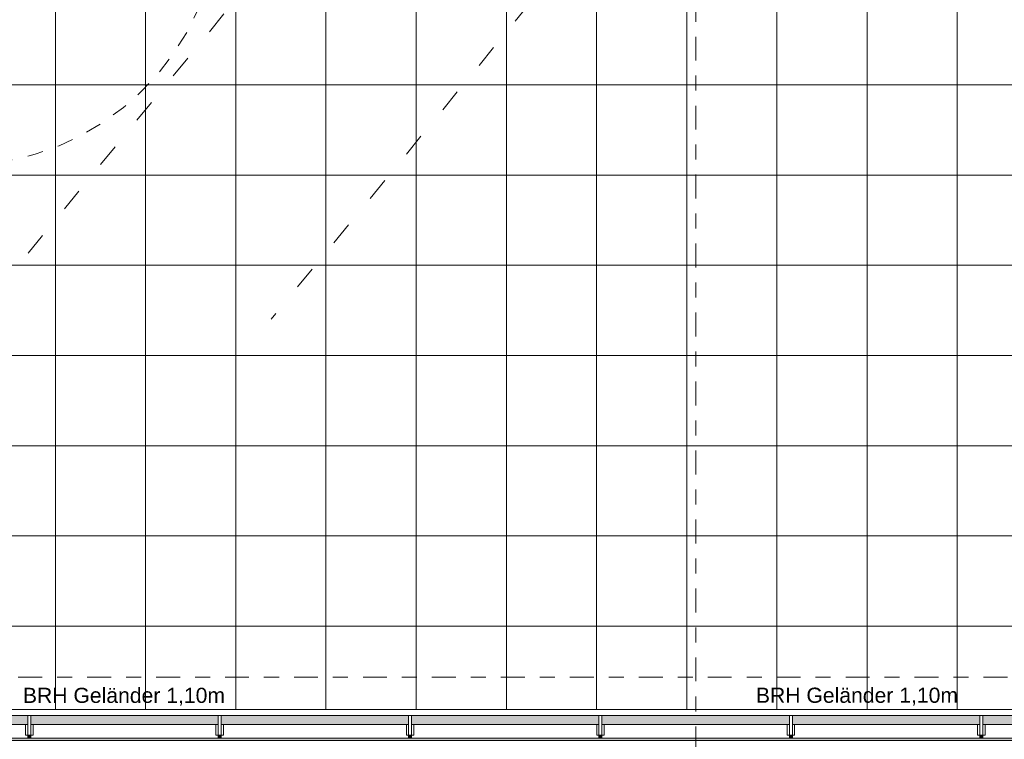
# Model space of a CAD drawing. Header units: metres. Extents: x -180 to 4, y -50 to 6.
# Tile 28 of 256: x -172.32 to -165.77, y -31.61 to -26.82. Entities that reach past the tile are written whole.
import ezdxf

# ---------------------------------------------------------------- set-up
doc = ezdxf.new("R2010")
doc.units = ezdxf.units.M
doc.header["$LTSCALE"] = 0.05
doc.header["$PDMODE"] = 1
doc.header["$PDSIZE"] = -2
for name, pattern in [('ISO-03 Gestrichelt mit Abstand', [7.62, 3.048, -4.572]), ('Linienart-34', [4.233, 2.116, -2.117]), ('Linienart-53', [5.291531, 3.175, -1.058062, 0.352704, -0.705764])]:
    doc.linetypes.add(name, pattern=pattern)
doc.layers.get('0').update_dxf_attribs({"lineweight": 25})
for name, color, linetype, lineweight, true_color in [('30 -33 Aussenwände- 7 Fassade_ Elemente', 7, 'Continuous', 9, 0x00aacc), ('30 -34 Innenwände- 4 Türen_Fenster', 7, 'Continuous', 15, 0x9955ff), ('30 -36 Dächer- 3 Dachbeläge', 7, 'Continuous', 15, 0x9999ff), ('30 -36 Dächer- 4 Dachbekleidungen', 7, 'Continuous', 9, 0xccccff), ('70 -72 Beschriftung- 1 Beschriftung allgemein', 7, 'Continuous', 9, 0xff6633), ('70 -76 Bemaßung- 2 Allgemein', 7, 'Continuous', 5, 0x6666cc)]:
    doc.layers.add(name, color=color, linetype=linetype, lineweight=lineweight, true_color=true_color)
for name, color, linetype, lineweight in [('60- 61 allgemeine Ausstattung- 4 Terrassen', 7, 'Continuous', 9), ('70 -71 Achsen- 1 Gebäudeachsen', 7, 'Linienart-53', 18), ('Bemaßung', 7, 'Continuous', 5), ('Keine', 7, 'Continuous', 9)]:
    doc.layers.add(name, color=color, linetype=linetype, lineweight=lineweight)
doc.styles.add('Arial', font='arial.ttf')
doc.dimstyles.new('k+k_klein', dxfattribs={"dimtxt": 0.100689, "dimasz": 0.05302, "dimexe": 0.05, "dimexo": 0.15, "dimgap": 0.005, "dimtad": 1, "dimdec": 3, "dimtxsty": 'Arial', "dimblk": 'VW_SLASH-2', "dimblk1": 'VW_SLASH-2', "dimblk2": 'VW_SLASH-2', "dimcen": 0, "dimdle": 0.025, "dimadec": 3, "dimazin": 0, "dimtfac": 0.75, "dimtdec": 3, "dimtix": 1, "dimtmove": 0, "dimatfit": 0, "dimldrblk": 'VW_FILLEDARROW', "dimfxl": 0.1, "dimfxlon": 1, "dimfrac": 2, "dimtolj": 1, "dimarcsym": 0})

# ---------------------------------------------------------------- blocks, each defined once
blk = doc.blocks.new('Gruppe-8400')
at = {"layer": '70 -72 Beschriftung- 1 Beschriftung allgemein', "char_height": 0.100689, "line_spacing_factor": 0.970891, "style": 'Arial'}
for s, insert, attachment_point in [('BRH Geländer 1,10m', (-167.4203, -31.3855), 7), ('DA 050 Terrasse', (-164.1649, -31.3855), 9), ('Attikaabdeckung', (-164.1881, -31.6175), 9)]:
    blk.add_mtext(s, dxfattribs=dict(at, insert=insert, attachment_point=attachment_point))
blk = doc.blocks.new('Gruppe-8410')
at = {"layer": '70 -72 Beschriftung- 1 Beschriftung allgemein', "insert": (-172.2969, -31.2668), "char_height": 0.100689, "attachment_point": 1, "line_spacing_factor": 0.970891, "style": 'Arial'}
blk.add_mtext('BRH Geländer 1,10m', dxfattribs=at)
blk = doc.blocks.new('Gruppe-8436')
at = {"layer": '30 -34 Innenwände- 4 Türen_Fenster', "color": 7, "linetype": 'ISO-03 Gestrichelt mit Abstand', "lineweight": 15, "transparency": 33554636}
blk.add_line((-167.581, -22.657), (-173.6443, -30.065), dxfattribs=at)
blk = doc.blocks.new('VW_FILLEDARROW')
at = {"linetype": 'Continuous', "lineweight": 0, "transparency": 16777216}
blk.add_hatch(color=0, dxfattribs=at).paths.add_polyline_path([(-2.83, 0.76), (0, 0), (-2.83, -0.76)])
at = {"color": 0, "lineweight": 5, "transparency": 16777216, "flags": 128}
blk.add_lwpolyline([(-2.83, 0.76), (0, 0), (-2.83, -0.76)], close=True, dxfattribs=at)
blk = doc.blocks.new('*D9026')
at = {"layer": '70 -76 Bemaßung- 2 Allgemein', "color": 0, "linetype": 'Continuous', "lineweight": -2, "transparency": 33554559}
for p, q in [((-163.1903, -21.6348), (-163.3383, -21.6105)), ((-165.4736, -22.4976), (-165.3786, -22.3815))]:
    blk.add_line(p, q, dxfattribs=at)
for start, end in [(300.30792, 348.3798), (233.02062, 281.0925)]:
    blk.add_arc((-164.581, -21.407), 1.3093, start, end, dxfattribs=at)
at = {"layer": 'Defpoints', "color": 0, "transparency": 33554559}
for p in [(-164.581, -21.407), (-164.565, -22.7162), (-155.1338, -22.954), (-170.6443, -28.815)]:
    blk.add_point(p, dxfattribs=at)
at = {"layer": '70 -76 Bemaßung- 2 Allgemein', "color": 0, "lineweight": -2, "xscale": 0.05302001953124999, "yscale": 0.05302001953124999, "zscale": 0.05302001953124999}
for p, rotation in [((-163.2889, -21.6186), 79.5400057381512), ((-165.4103, -22.4202), 141.8604122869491)]:
    blk.add_blockref('VW_FILLEDARROW', p, dxfattribs=dict(at, rotation=rotation))
at = {"layer": '70 -76 Bemaßung- 2 Allgemein', "color": 0, "lineweight": 15, "transparency": 33554559, "insert": (-164.1159, -22.6378), "char_height": 0.160649, "attachment_point": 5, "rotation": 20.70021, "style": 'Arial'}
blk.add_mtext('\\A1;120%%d ', dxfattribs=at)
blk = doc.blocks.new('VW_SLASH-2')
at = {"color": 0, "linetype": 'ByBlock', "lineweight": -2, "transparency": 16777216}
blk.add_line((0.47, 0), (-1, 0), dxfattribs=at)
at = {"color": 0, "lineweight": 5, "transparency": 16777216, "flags": 128}
blk.add_lwpolyline([(0.5, 0.5), (-0.5, -0.5)], dxfattribs=at)
blk = doc.blocks.new('Gruppe-8658')
at = {"color": 255}
blk.add_wipeout([(-172.2443, -31.512), (-172.2443, -31.582), (-172.2643, -31.582), (-172.2643, -31.512)], dxfattribs=at).dxf.layer = '30 -36 Dächer- 4 Dachbekleidungen'
at = {"layer": '30 -36 Dächer- 3 Dachbeläge', "linetype": 'Continuous', "lineweight": 0, "transparency": 33554687}
blk.add_hatch(color=254, dxfattribs=at).paths.add_polyline_path([(-172.2443, -31.602), (-172.2443, -31.582), (-172.2643, -31.582), (-172.2643, -31.602)])
at = {"layer": '30 -36 Dächer- 3 Dachbeläge', "color": 254, "linetype": 'Continuous', "lineweight": 9, "true_color": 0xccccff, "transparency": 33554687, "flags": 128}
blk.add_lwpolyline([(-172.2443, -31.602), (-172.2443, -31.582), (-172.2643, -31.582), (-172.2643, -31.602)], dxfattribs=at)
at = {"layer": '30 -36 Dächer- 4 Dachbekleidungen', "flags": 128}
for points in [[(-172.2793, -31.512), (-172.2793, -31.582), (-172.2643, -31.582)], [(-172.2443, -31.512), (-172.2443, -31.582), (-172.2643, -31.582), (-172.2643, -31.512)], [(-172.2293, -31.512), (-172.2293, -31.582), (-172.2443, -31.582)]]:
    blk.add_lwpolyline(points, dxfattribs=at)
at = {"color": 255}
blk.add_wipeout([(-172.2443, -31.512), (-172.2443, -31.452), (-172.2643, -31.452), (-172.2643, -31.512)], dxfattribs=at).dxf.layer = '30 -36 Dächer- 4 Dachbekleidungen'
at = {"layer": '30 -36 Dächer- 4 Dachbekleidungen', "flags": 128}
blk.add_lwpolyline([(-172.2443, -31.512), (-172.2443, -31.452), (-172.2643, -31.452), (-172.2643, -31.512)], dxfattribs=at)
blk = doc.blocks.new('Gruppe-8659')
at = {"color": 255}
blk.add_wipeout([(-170.9777, -31.512), (-170.9777, -31.582), (-170.9977, -31.582), (-170.9977, -31.512)], dxfattribs=at).dxf.layer = '30 -36 Dächer- 4 Dachbekleidungen'
at = {"layer": '30 -36 Dächer- 3 Dachbeläge', "linetype": 'Continuous', "lineweight": 0, "transparency": 33554687}
blk.add_hatch(color=254, dxfattribs=at).paths.add_polyline_path([(-170.9777, -31.602), (-170.9777, -31.582), (-170.9977, -31.582), (-170.9977, -31.602)])
at = {"layer": '30 -36 Dächer- 3 Dachbeläge', "color": 254, "linetype": 'Continuous', "lineweight": 9, "true_color": 0xccccff, "transparency": 33554687, "flags": 128}
blk.add_lwpolyline([(-170.9777, -31.602), (-170.9777, -31.582), (-170.9977, -31.582), (-170.9977, -31.602)], dxfattribs=at)
at = {"layer": '30 -36 Dächer- 4 Dachbekleidungen', "flags": 128}
for points in [[(-171.0127, -31.512), (-171.0127, -31.582), (-170.9977, -31.582)], [(-170.9777, -31.512), (-170.9777, -31.582), (-170.9977, -31.582), (-170.9977, -31.512)], [(-170.9627, -31.512), (-170.9627, -31.582), (-170.9777, -31.582)]]:
    blk.add_lwpolyline(points, dxfattribs=at)
at = {"color": 255}
blk.add_wipeout([(-170.9777, -31.512), (-170.9777, -31.452), (-170.9977, -31.452), (-170.9977, -31.512)], dxfattribs=at).dxf.layer = '30 -36 Dächer- 4 Dachbekleidungen'
at = {"layer": '30 -36 Dächer- 4 Dachbekleidungen', "flags": 128}
blk.add_lwpolyline([(-170.9777, -31.512), (-170.9777, -31.452), (-170.9977, -31.452), (-170.9977, -31.512)], dxfattribs=at)
blk = doc.blocks.new('Gruppe-8660')
at = {"color": 255}
blk.add_wipeout([(-169.711, -31.512), (-169.711, -31.582), (-169.731, -31.582), (-169.731, -31.512)], dxfattribs=at).dxf.layer = '30 -36 Dächer- 4 Dachbekleidungen'
at = {"layer": '30 -36 Dächer- 3 Dachbeläge', "linetype": 'Continuous', "lineweight": 0, "transparency": 33554687}
blk.add_hatch(color=254, dxfattribs=at).paths.add_polyline_path([(-169.711, -31.602), (-169.711, -31.582), (-169.731, -31.582), (-169.731, -31.602)])
at = {"layer": '30 -36 Dächer- 3 Dachbeläge', "color": 254, "linetype": 'Continuous', "lineweight": 9, "true_color": 0xccccff, "transparency": 33554687, "flags": 128}
blk.add_lwpolyline([(-169.711, -31.602), (-169.711, -31.582), (-169.731, -31.582), (-169.731, -31.602)], dxfattribs=at)
at = {"layer": '30 -36 Dächer- 4 Dachbekleidungen', "flags": 128}
for points in [[(-169.746, -31.512), (-169.746, -31.582), (-169.731, -31.582)], [(-169.711, -31.512), (-169.711, -31.582), (-169.731, -31.582), (-169.731, -31.512)], [(-169.696, -31.512), (-169.696, -31.582), (-169.711, -31.582)]]:
    blk.add_lwpolyline(points, dxfattribs=at)
at = {"color": 255}
blk.add_wipeout([(-169.711, -31.512), (-169.711, -31.452), (-169.731, -31.452), (-169.731, -31.512)], dxfattribs=at).dxf.layer = '30 -36 Dächer- 4 Dachbekleidungen'
at = {"layer": '30 -36 Dächer- 4 Dachbekleidungen', "flags": 128}
blk.add_lwpolyline([(-169.711, -31.512), (-169.711, -31.452), (-169.731, -31.452), (-169.731, -31.512)], dxfattribs=at)
blk = doc.blocks.new('Gruppe-8661')
at = {"color": 255}
blk.add_wipeout([(-168.4443, -31.512), (-168.4443, -31.582), (-168.4643, -31.582), (-168.4643, -31.512)], dxfattribs=at).dxf.layer = '30 -36 Dächer- 4 Dachbekleidungen'
at = {"layer": '30 -36 Dächer- 3 Dachbeläge', "linetype": 'Continuous', "lineweight": 0, "transparency": 33554687}
blk.add_hatch(color=254, dxfattribs=at).paths.add_polyline_path([(-168.4443, -31.602), (-168.4443, -31.582), (-168.4643, -31.582), (-168.4643, -31.602)])
at = {"layer": '30 -36 Dächer- 3 Dachbeläge', "color": 254, "linetype": 'Continuous', "lineweight": 9, "true_color": 0xccccff, "transparency": 33554687, "flags": 128}
blk.add_lwpolyline([(-168.4443, -31.602), (-168.4443, -31.582), (-168.4643, -31.582), (-168.4643, -31.602)], dxfattribs=at)
at = {"layer": '30 -36 Dächer- 4 Dachbekleidungen', "flags": 128}
for points in [[(-168.4793, -31.512), (-168.4793, -31.582), (-168.4643, -31.582)], [(-168.4443, -31.512), (-168.4443, -31.582), (-168.4643, -31.582), (-168.4643, -31.512)], [(-168.4293, -31.512), (-168.4293, -31.582), (-168.4443, -31.582)]]:
    blk.add_lwpolyline(points, dxfattribs=at)
at = {"color": 255}
blk.add_wipeout([(-168.4443, -31.512), (-168.4443, -31.452), (-168.4643, -31.452), (-168.4643, -31.512)], dxfattribs=at).dxf.layer = '30 -36 Dächer- 4 Dachbekleidungen'
at = {"layer": '30 -36 Dächer- 4 Dachbekleidungen', "flags": 128}
blk.add_lwpolyline([(-168.4443, -31.512), (-168.4443, -31.452), (-168.4643, -31.452), (-168.4643, -31.512)], dxfattribs=at)
blk = doc.blocks.new('Gruppe-8662')
at = {"color": 255}
blk.add_wipeout([(-167.1777, -31.512), (-167.1777, -31.582), (-167.1977, -31.582), (-167.1977, -31.512)], dxfattribs=at).dxf.layer = '30 -36 Dächer- 4 Dachbekleidungen'
at = {"layer": '30 -36 Dächer- 3 Dachbeläge', "linetype": 'Continuous', "lineweight": 0, "transparency": 33554687}
blk.add_hatch(color=254, dxfattribs=at).paths.add_polyline_path([(-167.1777, -31.602), (-167.1777, -31.582), (-167.1977, -31.582), (-167.1977, -31.602)])
at = {"layer": '30 -36 Dächer- 3 Dachbeläge', "color": 254, "linetype": 'Continuous', "lineweight": 9, "true_color": 0xccccff, "transparency": 33554687, "flags": 128}
blk.add_lwpolyline([(-167.1777, -31.602), (-167.1777, -31.582), (-167.1977, -31.582), (-167.1977, -31.602)], dxfattribs=at)
at = {"layer": '30 -36 Dächer- 4 Dachbekleidungen', "flags": 128}
for points in [[(-167.2127, -31.512), (-167.2127, -31.582), (-167.1977, -31.582)], [(-167.1777, -31.512), (-167.1777, -31.582), (-167.1977, -31.582), (-167.1977, -31.512)], [(-167.1627, -31.512), (-167.1627, -31.582), (-167.1777, -31.582)]]:
    blk.add_lwpolyline(points, dxfattribs=at)
at = {"color": 255}
blk.add_wipeout([(-167.1777, -31.512), (-167.1777, -31.452), (-167.1977, -31.452), (-167.1977, -31.512)], dxfattribs=at).dxf.layer = '30 -36 Dächer- 4 Dachbekleidungen'
at = {"layer": '30 -36 Dächer- 4 Dachbekleidungen', "flags": 128}
blk.add_lwpolyline([(-167.1777, -31.512), (-167.1777, -31.452), (-167.1977, -31.452), (-167.1977, -31.512)], dxfattribs=at)
blk = doc.blocks.new('Gruppe-8663')
at = {"color": 255}
blk.add_wipeout([(-165.911, -31.512), (-165.911, -31.582), (-165.931, -31.582), (-165.931, -31.512)], dxfattribs=at).dxf.layer = '30 -36 Dächer- 4 Dachbekleidungen'
at = {"layer": '30 -36 Dächer- 3 Dachbeläge', "linetype": 'Continuous', "lineweight": 0, "transparency": 33554687}
blk.add_hatch(color=254, dxfattribs=at).paths.add_polyline_path([(-165.911, -31.602), (-165.911, -31.582), (-165.931, -31.582), (-165.931, -31.602)])
at = {"layer": '30 -36 Dächer- 3 Dachbeläge', "color": 254, "linetype": 'Continuous', "lineweight": 9, "true_color": 0xccccff, "transparency": 33554687, "flags": 128}
blk.add_lwpolyline([(-165.911, -31.602), (-165.911, -31.582), (-165.931, -31.582), (-165.931, -31.602)], dxfattribs=at)
at = {"layer": '30 -36 Dächer- 4 Dachbekleidungen', "flags": 128}
for points in [[(-165.946, -31.512), (-165.946, -31.582), (-165.931, -31.582)], [(-165.911, -31.512), (-165.911, -31.582), (-165.931, -31.582), (-165.931, -31.512)], [(-165.896, -31.512), (-165.896, -31.582), (-165.911, -31.582)]]:
    blk.add_lwpolyline(points, dxfattribs=at)
at = {"color": 255}
blk.add_wipeout([(-165.911, -31.512), (-165.911, -31.452), (-165.931, -31.452), (-165.931, -31.512)], dxfattribs=at).dxf.layer = '30 -36 Dächer- 4 Dachbekleidungen'
at = {"layer": '30 -36 Dächer- 4 Dachbekleidungen', "flags": 128}
blk.add_lwpolyline([(-165.911, -31.512), (-165.911, -31.452), (-165.931, -31.452), (-165.931, -31.512)], dxfattribs=at)
blk = doc.blocks.new('Gruppe-8870')
at = {"layer": '60- 61 allgemeine Ausstattung- 4 Terrassen', "color": 7, "linetype": 'Continuous', "lineweight": 18, "transparency": 33554559, "flags": 128}
for points in [[(-172.7088, -23.653), (-172.7088, -23.657), (-174.4528, -23.657), (-174.4528, -23.653)], [(-174.4528, -26.053), (-174.4528, -23.657), (-174.4488, -23.657), (-174.4488, -26.053)], [(-172.7128, -26.053), (-172.7128, -23.657), (-172.7088, -23.657), (-172.7088, -26.053)], [(-174.4382, -26.053), (-174.4382, -26.049), (-172.7234, -26.049), (-172.7234, -26.053)]]:
    blk.add_lwpolyline(points, close=True, dxfattribs=at)
at = {"layer": '60- 61 allgemeine Ausstattung- 4 Terrassen', "linetype": 'Linienart-34', "lineweight": 9}
blk.add_arc((-172.7128, -26.065), 1.7254, 179.60151, 89.281, dxfattribs=at)
at = {"layer": '70 -72 Beschriftung- 1 Beschriftung allgemein', "color": 252, "linetype": 'Continuous', "true_color": 0x888888, "transparency": 33554457}
blk.add_solid([(-174.4528, -26.053), (-172.7088, -26.053), (-174.4528, -23.653), (-172.7088, -23.653)], dxfattribs=at)
at = {"layer": '60- 61 allgemeine Ausstattung- 4 Terrassen', "color": 252, "true_color": 0x888888, "transparency": 33554687, "insert": (-173.734, -26.2608), "char_height": 0.100689, "attachment_point": 5, "line_spacing_factor": 0.96878, "style": 'Arial'}
blk.add_mtext('\\A1;Tür 270{\\H0.6667x;\\So^ ;} öffenbar', dxfattribs=at)
blk = doc.blocks.new('_Achsen (3D)')
at = {"layer": '70 -71 Achsen- 1 Gebäudeachsen', "transparency": 33554687}
for p, q in [((-167.821, 3.8), (-167.821, -46.172)), ((-179.668, -31.197), (3.826, -31.197))]:
    blk.add_line(p, q, dxfattribs=at)
blk = doc.blocks.new('Gruppe-8437')
at = {"layer": '30 -34 Innenwände- 4 Türen_Fenster', "color": 7, "linetype": 'ISO-03 Gestrichelt mit Abstand', "lineweight": 15, "transparency": 33554636}
blk.add_line((-164.581, -21.407), (-170.6443, -28.815), dxfattribs=at)
at = {"layer": '70 -76 Bemaßung- 2 Allgemein', "color": 7, "linetype": 'Continuous', "lineweight": 15, "transparency": 33554559}
dim = blk.add_angular_dim_3p(base=(-164.565, -22.7162), center=(-164.581, -21.407), p1=(-170.6443, -28.815), p2=(-155.1338, -22.954), dimstyle='k+k_klein', override={"dimtxt": 0.160649, "dimgap": 0.006382, "dimpost": '<> ', "dimtxsty": 'Arial', "dimblk": 'VW_FILLEDARROW', "dimadec": 0, "dimtmove": 2}, dxfattribs=at)
dim.commit()
dim.dimension.update_dxf_attribs({"geometry": '*D9026', "text_midpoint": (-164.1159, -22.6378), "dimtype": 165})
blk = doc.blocks.new('Gruppe-8878')
at = {"layer": '30 -36 Dächer- 3 Dachbeläge', "linetype": 'Continuous', "lineweight": 0}
blk.add_hatch(color=254, dxfattribs=at).paths.add_polyline_path([(-175.84099996, -12.11704198), (-175.84099996, -31.61704198), (-163.52826764, -31.61704198), (-163.52826764, -31.45204198), (-175.67599996, -31.45204198), (-175.67599996, -12.11704198)])
at = {"layer": '60- 61 allgemeine Ausstattung- 4 Terrassen', "linetype": 'Continuous', "lineweight": 9, "transparency": 33554534}
h = blk.add_hatch(dxfattribs=at)
h.set_pattern_fill('Platte 60_60 SRF-1', style=0, pattern_type=2)
h.set_pattern_definition([(90, (-168.481, -14.65704), (-0.6, 7e-17), []), (0, (-168.481, -14.65704), (0, 0.6), [])])
h.paths.add_polyline_path([(-175.67599996, -12.29404198), (-160.12099996, -12.29404198), (-160.12099996, -31.45204198), (-175.67599996, -31.45204198)])
at = {"layer": '30 -36 Dächer- 3 Dachbeläge', "flags": 128}
blk.add_lwpolyline([(-175.84099996, -12.11704198), (-175.84099996, -31.61704198), (-163.52826764, -31.61704198), (-163.52826764, -31.45204198), (-175.67599996, -31.45204198), (-175.67599996, -12.11704198)], close=True, dxfattribs=at)
at = {"layer": '60- 61 allgemeine Ausstattung- 4 Terrassen', "color": 252, "linetype": 'Continuous', "lineweight": 9, "true_color": 0x888888, "flags": 128}
blk.add_lwpolyline([(-175.67599996, -12.29404198), (-160.12099996, -12.29404198), (-160.12099996, -31.45204198), (-175.67599996, -31.45204198)], close=True, dxfattribs=at)
at = {"color": 255}
blk.add_wipeout([(-163.48826764, -31.41204198), (-175.63599996, -31.41204198), (-175.63599996, -12.11704198), (-175.67599996, -12.11704198), (-175.67599996, -31.45204198), (-163.48826764, -31.45204198)], dxfattribs=at).dxf.layer = '30 -36 Dächer- 4 Dachbekleidungen'
at = {"layer": '30 -36 Dächer- 4 Dachbekleidungen', "flags": 128}
blk.add_lwpolyline([(-163.48826764, -31.41204198), (-175.63599996, -31.41204198), (-175.63599996, -12.11704198), (-175.67599996, -12.11704198), (-175.67599996, -31.45204198), (-163.48826764, -31.45204198)], close=True, dxfattribs=at)
at = {"color": 255}
blk.add_wipeout([(-175.82599996, -12.11704198), (-175.82599996, -31.60204198), (-163.58826764, -31.60204198), (-163.58826764, -31.51204198), (-175.73599996, -31.51204198), (-175.73599996, -12.11704198)], dxfattribs=at).dxf.layer = '30 -36 Dächer- 4 Dachbekleidungen'
at = {"layer": '30 -36 Dächer- 4 Dachbekleidungen', "flags": 128}
blk.add_lwpolyline([(-175.82599996, -12.11704198), (-175.82599996, -31.60204198), (-163.58826764, -31.60204198), (-163.58826764, -31.51204198), (-175.73599996, -31.51204198), (-175.73599996, -12.11704198)], close=True, dxfattribs=at)
at = {"layer": '60- 61 allgemeine Ausstattung- 4 Terrassen', "color": 7, "transparency": 33554687}
for name in ['Gruppe-8437', 'Gruppe-8436']:
    blk.add_blockref(name, (0, 0), dxfattribs=at)
at = {"layer": '70 -72 Beschriftung- 1 Beschriftung allgemein', "color": 7}
for name in ['Gruppe-8400', 'Gruppe-8410']:
    blk.add_blockref(name, (0, 0), dxfattribs=at)
at = {"layer": 'Bemaßung', "color": 7}
blk.add_blockref('Gruppe-8870', (0, 0), dxfattribs=at)
at = {"layer": '70 -72 Beschriftung- 1 Beschriftung allgemein', "color": 7}
for name in ['Gruppe-8658', 'Gruppe-8659', 'Gruppe-8660', 'Gruppe-8661', 'Gruppe-8662', 'Gruppe-8663']:
    blk.add_blockref(name, (0, 0), dxfattribs=at)
blk = doc.blocks.new('_OG3_2D (2D)')
at = {"layer": '30 -33 Aussenwände- 7 Fassade_ Elemente', "flags": 128}
blk.add_lwpolyline([(-163.49099996, -31.58704198), (-175.81099996, -31.58704198), (-175.81099996, -12.08704198)], dxfattribs=at)
at = {"layer": '70 -72 Beschriftung- 1 Beschriftung allgemein', "color": 7}
blk.add_blockref('Gruppe-8878', (0, 0), dxfattribs=at)

msp = doc.modelspace()

# ---------------------------------------------------------------- block references
at = {"layer": 'Keine', "color": 1}
msp.add_blockref('_OG3_2D (2D)', (0, 0), dxfattribs=at)

# ---------------------------------------------------------------- next in the draw order: block references
msp.add_blockref('_Achsen (3D)', (0, 0), dxfattribs=at)

doc.saveas('drawing.dxf')
